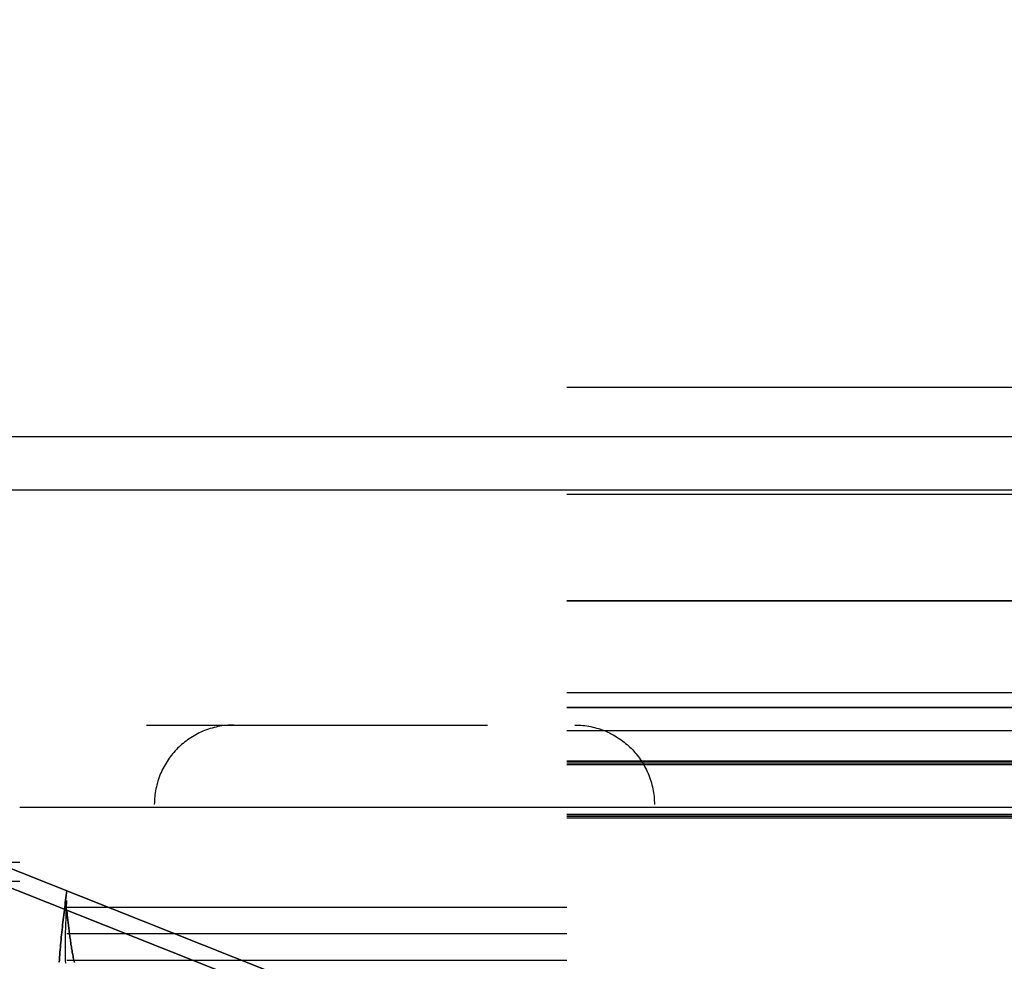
# Model space of a CAD drawing. Header units: millimetres. Extents: x -630 to 192, y -7 to 1615.
# Tile 57 of 249: x 27 to 52, y 82 to 105. Entities that reach past the tile are written whole.
import ezdxf

# ---------------------------------------------------------------- set-up
doc = ezdxf.new("R2010")
doc.units = ezdxf.units.MM
doc.header["$MEASUREMENT"] = 0
doc.layers.add('OVIDIO 160x80x72h', color=7, linetype='Continuous')

msp = doc.modelspace()

# ---------------------------------------------------------------- linework, layer by layer
at = {"layer": 'OVIDIO 160x80x72h', "extrusion": (0, 1, 0)}
for points in [[(219.111, 718.366), (-77.817, 718.366)], [(-77.817, 718.366), (219.111, 718.366)], [(219.111, 719.866), (-77.817, 719.866)], [(-77.817, 719.866), (219.111, 719.866)], [(219.111, 717.786), (-79.222, 717.786)], [(-79.222, 717.786), (219.111, 717.786)], [(-79.222, 718.457), (219.111, 718.457)], [(219.111, 718.457), (-79.222, 718.457)], [(201.451, 660.322), (-72.212, 660.322)], [(201.451, 661.496), (-72.212, 661.496)], [(-27.467, 681.431), (-90.716, 681.431)], [(-90.716, 681.431), (-27.467, 681.431)], [(-90.716, 682.102), (-27.467, 682.102)], [(-27.467, 682.102), (-90.716, 682.102)]]:
    msp.add_lwpolyline(points, dxfattribs=at)
at = {"layer": 'OVIDIO 160x80x72h', "extrusion": (0, 0.894427, -0.447214)}
for points in [[(-41.216, 662.554), (-41.219, 662.799), (-41.227, 663.045), (-41.241, 663.293), (-41.26, 663.543), (-41.286, 663.794), (-41.318, 664.047), (-41.355, 664.301), (-41.4, 664.556), (-41.45, 664.812), (-41.507, 665.068), (-41.57, 665.325), (-41.64, 665.581), (-41.717, 665.838), (-41.801, 666.094), (-41.891, 666.349), (-41.988, 666.603), (-42.092, 666.857), (-42.203, 667.109), (-42.32, 667.359), (-42.445, 667.607), (-42.576, 667.853), (-42.714, 668.096), (-42.858, 668.336), (-43.009, 668.574), (-43.166, 668.808), (-43.33, 669.038), (-43.5, 669.265), (-43.676, 669.488), (-43.858, 669.706), (-44.046, 669.92), (-44.239, 670.129), (-44.438, 670.333), (-44.642, 670.531), (-44.851, 670.725), (-45.064, 670.912), (-45.283, 671.094), (-45.505, 671.27), (-45.732, 671.44), (-45.962, 671.604), (-46.197, 671.761), (-46.434, 671.912), (-46.675, 672.057), (-46.918, 672.194), (-47.164, 672.326), (-47.412, 672.45), (-47.662, 672.567), (-47.914, 672.678), (-48.167, 672.782), (-48.421, 672.879), (-48.677, 672.97), (-48.933, 673.053), (-49.189, 673.13), (-49.446, 673.2), (-49.702, 673.263), (-49.959, 673.32), (-50.214, 673.371), (-50.469, 673.415), (-50.723, 673.453), (-50.976, 673.484), (-51.227, 673.51), (-51.477, 673.53), (-51.725, 673.544), (-51.972, 673.552), (-52.216, 673.554)], [(-52.216, 673.554), (-51.972, 673.552), (-51.725, 673.544), (-51.477, 673.53), (-51.227, 673.51), (-50.976, 673.484), (-50.723, 673.453), (-50.469, 673.415), (-50.214, 673.371), (-49.959, 673.32), (-49.702, 673.263), (-49.446, 673.2), (-49.189, 673.13), (-48.933, 673.053), (-48.677, 672.97), (-48.421, 672.879), (-48.167, 672.782), (-47.914, 672.678), (-47.662, 672.567), (-47.412, 672.45), (-47.164, 672.326), (-46.918, 672.194), (-46.675, 672.057), (-46.434, 671.912), (-46.197, 671.761), (-45.962, 671.604), (-45.732, 671.44), (-45.505, 671.27), (-45.283, 671.094), (-45.064, 670.912), (-44.851, 670.725), (-44.642, 670.531), (-44.438, 670.333), (-44.239, 670.129), (-44.046, 669.92), (-43.858, 669.706), (-43.676, 669.488), (-43.5, 669.265), (-43.33, 669.038), (-43.166, 668.808), (-43.009, 668.574), (-42.858, 668.336), (-42.714, 668.096), (-42.576, 667.853), (-42.445, 667.607), (-42.32, 667.359), (-42.203, 667.109), (-42.092, 666.857), (-41.988, 666.603), (-41.891, 666.349), (-41.801, 666.094), (-41.717, 665.838), (-41.64, 665.581), (-41.57, 665.325), (-41.507, 665.068), (-41.45, 664.812), (-41.4, 664.556), (-41.355, 664.301), (-41.318, 664.047), (-41.286, 663.794), (-41.26, 663.543), (-41.241, 663.293), (-41.227, 663.045), (-41.219, 662.799), (-41.216, 662.554)], [(-52.216, 673.554), (-51.951, 673.551), (-51.686, 673.542), (-51.42, 673.526), (-51.153, 673.503), (-50.886, 673.474), (-50.619, 673.438), (-50.352, 673.395), (-50.086, 673.346), (-49.82, 673.29), (-49.555, 673.228), (-49.291, 673.159), (-49.029, 673.083), (-48.769, 673), (-48.51, 672.912), (-48.254, 672.816), (-48, 672.715), (-47.749, 672.607), (-47.5, 672.492), (-47.255, 672.372), (-47.013, 672.246), (-46.775, 672.115), (-46.54, 671.977), (-46.31, 671.834), (-46.083, 671.686), (-45.861, 671.533), (-45.643, 671.375), (-45.43, 671.212), (-45.221, 671.044), (-45.018, 670.872), (-44.819, 670.696), (-44.626, 670.516), (-44.438, 670.333), (-44.254, 670.145), (-44.074, 669.951), (-43.898, 669.753), (-43.726, 669.549), (-43.559, 669.341), (-43.396, 669.128), (-43.238, 668.91), (-43.084, 668.687), (-42.936, 668.461), (-42.793, 668.23), (-42.656, 667.995), (-42.524, 667.757), (-42.398, 667.515), (-42.278, 667.27), (-42.164, 667.022), (-42.056, 666.77), (-41.954, 666.516), (-41.859, 666.26), (-41.77, 666.002), (-41.688, 665.741), (-41.612, 665.479), (-41.543, 665.215), (-41.48, 664.951), (-41.424, 664.685), (-41.375, 664.418), (-41.332, 664.151), (-41.297, 663.884), (-41.267, 663.617), (-41.245, 663.351), (-41.229, 663.084), (-41.219, 662.819), (-41.216, 662.554)], [(-52.216, 673.554), (-51.972, 673.552), (-51.725, 673.544), (-51.477, 673.53), (-51.227, 673.51), (-50.976, 673.484), (-50.723, 673.453), (-50.469, 673.415), (-50.214, 673.371), (-49.959, 673.32), (-49.702, 673.263), (-49.446, 673.2), (-49.189, 673.13), (-48.933, 673.053), (-48.677, 672.97), (-48.421, 672.879), (-48.167, 672.782), (-47.914, 672.678), (-47.662, 672.567), (-47.412, 672.45), (-47.164, 672.326), (-46.918, 672.194), (-46.675, 672.057), (-46.434, 671.912), (-46.197, 671.761), (-45.962, 671.604), (-45.732, 671.44), (-45.505, 671.27), (-45.283, 671.094), (-45.064, 670.912), (-44.851, 670.725), (-44.642, 670.531), (-44.438, 670.333), (-44.239, 670.129), (-44.046, 669.92), (-43.858, 669.706), (-43.676, 669.488), (-43.5, 669.265), (-43.33, 669.038), (-43.166, 668.808), (-43.009, 668.574), (-42.858, 668.336), (-42.714, 668.096), (-42.576, 667.853), (-42.445, 667.607), (-42.32, 667.359), (-42.203, 667.109), (-42.092, 666.857), (-41.988, 666.603), (-41.891, 666.349), (-41.801, 666.094), (-41.717, 665.838), (-41.64, 665.581), (-41.57, 665.325), (-41.507, 665.068), (-41.45, 664.812), (-41.4, 664.556), (-41.355, 664.301), (-41.318, 664.047), (-41.286, 663.794), (-41.26, 663.543), (-41.241, 663.293), (-41.227, 663.045), (-41.219, 662.799), (-41.216, 662.554)], [(-41.216, 662.554), (-41.219, 662.799), (-41.227, 663.045), (-41.241, 663.293), (-41.26, 663.543), (-41.286, 663.794), (-41.318, 664.047), (-41.355, 664.301), (-41.4, 664.556), (-41.45, 664.812), (-41.507, 665.068), (-41.57, 665.325), (-41.64, 665.581), (-41.717, 665.838), (-41.801, 666.094), (-41.891, 666.349), (-41.988, 666.603), (-42.092, 666.857), (-42.203, 667.109), (-42.32, 667.359), (-42.445, 667.607), (-42.576, 667.853), (-42.714, 668.096), (-42.858, 668.336), (-43.009, 668.574), (-43.166, 668.808), (-43.33, 669.038), (-43.5, 669.265), (-43.676, 669.488), (-43.858, 669.706), (-44.046, 669.92), (-44.239, 670.129), (-44.438, 670.333), (-44.642, 670.531), (-44.851, 670.725), (-45.064, 670.912), (-45.283, 671.094), (-45.505, 671.27), (-45.732, 671.44), (-45.962, 671.604), (-46.197, 671.761), (-46.434, 671.912), (-46.675, 672.057), (-46.918, 672.194), (-47.164, 672.326), (-47.412, 672.45), (-47.662, 672.567), (-47.914, 672.678), (-48.167, 672.782), (-48.421, 672.879), (-48.677, 672.97), (-48.933, 673.053), (-49.189, 673.13), (-49.446, 673.2), (-49.702, 673.263), (-49.959, 673.32), (-50.214, 673.371), (-50.469, 673.415), (-50.723, 673.453), (-50.976, 673.484), (-51.227, 673.51), (-51.477, 673.53), (-51.725, 673.544), (-51.972, 673.552), (-52.216, 673.554)]]:
    msp.add_lwpolyline(points, dxfattribs=at)
at = {"layer": 'OVIDIO 160x80x72h', "extrusion": (1, 0, 0)}
for points in [[(97.357, 700.776), (100.04, 699.435)], [(90.748, 680.85), (96.562, 692.478)], [(93.878, 693.819), (96.562, 692.478)], [(96.562, 692.478), (90.748, 680.85)], [(96.562, 692.478), (93.878, 693.819)], [(89.406, 681.521), (95.22, 693.148)], [(93.878, 693.819), (88.065, 682.192)], [(88.065, 682.192), (93.878, 693.819)], [(93.655, 686.664), (90.971, 688.005)], [(85.381, 679.061), (85.461, 679.022), (85.543, 678.985), (85.626, 678.949), (85.71, 678.915), (85.796, 678.882), (85.883, 678.852), (85.972, 678.823), (86.062, 678.795), (86.154, 678.77), (86.246, 678.747), (86.34, 678.726), (86.435, 678.707), (86.531, 678.69), (86.628, 678.676), (86.725, 678.664), (86.824, 678.654), (86.923, 678.647), (87.023, 678.642), (87.123, 678.639), (87.224, 678.639), (87.326, 678.642), (87.427, 678.647), (87.529, 678.655), (87.631, 678.665), (87.732, 678.679), (87.834, 678.694), (87.935, 678.713), (88.036, 678.734), (88.137, 678.757), (88.237, 678.784), (88.336, 678.813), (88.435, 678.844), (88.533, 678.878), (88.63, 678.915), (88.726, 678.954), (88.82, 678.995), (88.914, 679.039), (89.006, 679.085), (89.097, 679.133), (89.186, 679.184), (89.273, 679.237), (89.36, 679.291), (89.444, 679.348), (89.527, 679.407), (89.607, 679.467), (89.686, 679.529), (89.763, 679.593), (89.838, 679.659), (89.911, 679.726), (89.982, 679.794), (90.051, 679.864), (90.118, 679.935), (90.182, 680.007), (90.244, 680.08), (90.305, 680.154), (90.363, 680.229), (90.418, 680.305), (90.472, 680.381), (90.523, 680.458), (90.573, 680.536), (90.62, 680.614), (90.665, 680.692), (90.707, 680.771), (90.748, 680.85)], [(90.748, 680.85), (88.065, 682.192)], [(88.065, 682.192), (90.748, 680.85)], [(90.748, 680.85), (90.707, 680.771), (90.665, 680.692), (90.62, 680.614), (90.573, 680.536), (90.523, 680.458), (90.472, 680.381), (90.418, 680.305), (90.363, 680.229), (90.305, 680.154), (90.244, 680.08), (90.182, 680.007), (90.118, 679.935), (90.051, 679.864), (89.982, 679.794), (89.911, 679.726), (89.838, 679.659), (89.763, 679.593), (89.686, 679.529), (89.607, 679.467), (89.527, 679.407), (89.444, 679.348), (89.36, 679.291), (89.273, 679.237), (89.186, 679.184), (89.097, 679.133), (89.006, 679.085), (88.914, 679.039), (88.82, 678.995), (88.726, 678.954), (88.63, 678.915), (88.533, 678.878), (88.435, 678.844), (88.336, 678.813), (88.237, 678.784), (88.137, 678.757), (88.036, 678.734), (87.935, 678.713), (87.834, 678.694), (87.732, 678.679), (87.631, 678.665), (87.529, 678.655), (87.427, 678.647), (87.326, 678.642), (87.224, 678.639), (87.123, 678.639), (87.023, 678.642), (86.923, 678.647), (86.824, 678.654), (86.725, 678.664), (86.628, 678.676), (86.531, 678.69), (86.435, 678.707), (86.34, 678.726), (86.246, 678.747), (86.154, 678.77), (86.062, 678.795), (85.972, 678.823), (85.883, 678.852), (85.796, 678.882), (85.71, 678.915), (85.626, 678.949), (85.543, 678.985), (85.461, 679.022), (85.381, 679.061)], [(86.276, 680.85), (89.374, 679.301)], [(87.41, 678.646), (88.959, 681.744)], [(86.723, 681.744), (86.743, 681.735), (86.763, 681.725), (86.784, 681.716), (86.805, 681.708), (86.827, 681.7), (86.848, 681.692), (86.871, 681.685), (86.893, 681.678), (86.916, 681.672), (86.939, 681.666), (86.963, 681.661), (86.986, 681.656), (87.01, 681.652), (87.034, 681.648), (87.059, 681.645), (87.084, 681.643), (87.108, 681.641), (87.133, 681.64), (87.158, 681.639), (87.184, 681.639), (87.209, 681.64), (87.234, 681.641), (87.26, 681.643), (87.285, 681.646), (87.311, 681.649), (87.336, 681.653), (87.361, 681.657), (87.387, 681.663), (87.412, 681.669), (87.437, 681.675), (87.462, 681.682), (87.486, 681.69), (87.511, 681.699), (87.535, 681.708), (87.559, 681.718), (87.583, 681.728), (87.606, 681.739), (87.629, 681.75), (87.652, 681.762), (87.674, 681.775), (87.696, 681.788), (87.717, 681.802), (87.739, 681.816), (87.759, 681.831), (87.779, 681.846), (87.799, 681.861), (87.818, 681.877), (87.837, 681.894), (87.855, 681.911), (87.873, 681.928), (87.89, 681.945), (87.907, 681.963), (87.923, 681.981), (87.939, 681.999), (87.954, 682.018), (87.968, 682.036), (87.982, 682.055), (87.996, 682.074), (88.008, 682.094), (88.021, 682.113), (88.033, 682.133), (88.044, 682.152), (88.054, 682.172), (88.065, 682.192)], [(88.065, 682.192), (88.054, 682.172), (88.044, 682.152), (88.033, 682.133), (88.021, 682.113), (88.008, 682.094), (87.996, 682.074), (87.982, 682.055), (87.968, 682.036), (87.954, 682.018), (87.939, 681.999), (87.923, 681.981), (87.907, 681.963), (87.89, 681.945), (87.873, 681.928), (87.855, 681.911), (87.837, 681.894), (87.818, 681.877), (87.799, 681.861), (87.779, 681.846), (87.759, 681.831), (87.739, 681.816), (87.717, 681.802), (87.696, 681.788), (87.674, 681.775), (87.652, 681.762), (87.629, 681.75), (87.606, 681.739), (87.583, 681.728), (87.559, 681.718), (87.535, 681.708), (87.511, 681.699), (87.486, 681.69), (87.462, 681.682), (87.437, 681.675), (87.412, 681.669), (87.387, 681.663), (87.361, 681.657), (87.336, 681.653), (87.311, 681.649), (87.285, 681.646), (87.26, 681.643), (87.234, 681.641), (87.209, 681.64), (87.184, 681.639), (87.158, 681.639), (87.133, 681.64), (87.108, 681.641), (87.084, 681.643), (87.059, 681.645), (87.034, 681.648), (87.01, 681.652), (86.986, 681.656), (86.963, 681.661), (86.939, 681.666), (86.916, 681.672), (86.893, 681.678), (86.871, 681.685), (86.848, 681.692), (86.827, 681.7), (86.805, 681.708), (86.784, 681.716), (86.763, 681.725), (86.743, 681.735), (86.723, 681.744)], [(85.381, 679.061), (86.723, 681.744)], [(86.723, 681.744), (86.633, 681.789)], [(86.633, 681.789), (86.723, 681.744)], [(86.723, 681.744), (85.381, 679.061)], [(83.056, 683.578), (86.633, 681.789)], [(82.385, 682.236), (86.052, 680.403)], [(85.292, 679.106), (85.381, 679.061)], [(85.381, 679.061), (85.292, 679.106)], [(85.292, 679.106), (81.714, 680.895)], [(83.548, 679.978), (84.889, 682.661)], [(81.714, 680.895), (83.056, 683.578)], [(83.056, 683.578), (81.714, 680.895)], [(83.056, 683.578), (81.714, 680.895)], [(81.714, 680.895), (83.056, 683.578)]]:
    msp.add_lwpolyline(points, dxfattribs=at)
at = {"layer": 'OVIDIO 160x80x72h'}
for points in [[(41.216, 96.114), (55.426, 96.114)], [(89.788, 94.872), (-219.111, 94.872)], [(89.788, 93.531), (-219.111, 93.531)], [(41.216, 93.431), (55.426, 93.431)], [(41.216, 90.748), (76.216, 90.748)], [(76.216, 90.748), (41.216, 90.748)], [(76.216, 88.435), (41.216, 88.435)], [(41.216, 88.065), (76.216, 88.065)], [(76.216, 88.065), (41.216, 88.065)], [(76.216, 87.486), (41.216, 87.486)], [(41.216, 86.723), (76.216, 86.723)], [(76.216, 86.723), (41.216, 86.723)], [(41.216, 86.678), (76.216, 86.678)], [(41.216, 86.633), (76.216, 86.633)], [(90.716, 85.56), (27.467, 85.56)], [(76.216, 85.381), (41.216, 85.381)], [(41.216, 85.381), (76.216, 85.381)], [(41.216, 85.337), (76.216, 85.337)], [(76.216, 85.292), (41.216, 85.292)], [(-219.111, 84.18), (27.467, 84.18)], [(-219.111, 83.706), (27.467, 83.706)], [(28.649, 83.056), (41.216, 83.056)], [(41.216, 82.385), (28.649, 82.385)], [(41.216, 81.714), (28.649, 81.714)]]:
    msp.add_lwpolyline(points, dxfattribs=at)
at = {"layer": 'OVIDIO 160x80x72h', "extrusion": (-0.003049, -0.326394, 0.945229)}
for points in [[(27.845, 303.68), (27.845, 303.727), (27.846, 303.774), (27.848, 303.822), (27.851, 303.87), (27.856, 303.918), (27.861, 303.967), (27.867, 304.016), (27.875, 304.065), (27.883, 304.114), (27.893, 304.164), (27.904, 304.213), (27.917, 304.263), (27.93, 304.312), (27.945, 304.362), (27.961, 304.411), (27.978, 304.46), (27.996, 304.509), (28.016, 304.558), (28.037, 304.606), (28.059, 304.654), (28.082, 304.701), (28.107, 304.748), (28.133, 304.795), (28.16, 304.841), (28.188, 304.886), (28.217, 304.931), (28.248, 304.975), (28.279, 305.018), (28.312, 305.06), (28.346, 305.102), (28.38, 305.142), (28.416, 305.182), (28.453, 305.22), (28.49, 305.258), (28.529, 305.294), (28.568, 305.33), (28.608, 305.364), (28.649, 305.397), (28.691, 305.429), (28.733, 305.46), (28.776, 305.489), (28.82, 305.517), (28.864, 305.544), (28.908, 305.57), (28.953, 305.594), (28.998, 305.617), (29.044, 305.639), (29.089, 305.66), (29.136, 305.679), (29.182, 305.697), (29.228, 305.713), (29.275, 305.728), (29.321, 305.742), (29.368, 305.755), (29.414, 305.766), (29.461, 305.777), (29.507, 305.785), (29.553, 305.793), (29.599, 305.8), (29.645, 305.805), (29.69, 305.809), (29.735, 305.812), (29.78, 305.815), (29.824, 305.815)], [(29.824, 305.815), (29.78, 305.815), (29.735, 305.812), (29.69, 305.809), (29.645, 305.805), (29.599, 305.8), (29.553, 305.793), (29.507, 305.785), (29.461, 305.777), (29.414, 305.766), (29.368, 305.755), (29.321, 305.742), (29.275, 305.728), (29.228, 305.713), (29.182, 305.697), (29.136, 305.679), (29.089, 305.66), (29.044, 305.639), (28.998, 305.617), (28.953, 305.594), (28.908, 305.57), (28.864, 305.544), (28.82, 305.517), (28.776, 305.489), (28.733, 305.46), (28.691, 305.429), (28.649, 305.397), (28.608, 305.364), (28.568, 305.33), (28.529, 305.294), (28.49, 305.258), (28.453, 305.22), (28.416, 305.182), (28.38, 305.142), (28.346, 305.102), (28.312, 305.06), (28.279, 305.018), (28.248, 304.975), (28.217, 304.931), (28.188, 304.886), (28.16, 304.841), (28.133, 304.795), (28.107, 304.748), (28.082, 304.701), (28.059, 304.654), (28.037, 304.606), (28.016, 304.558), (27.996, 304.509), (27.978, 304.46), (27.961, 304.411), (27.945, 304.362), (27.93, 304.312), (27.917, 304.263), (27.904, 304.213), (27.893, 304.164), (27.883, 304.114), (27.875, 304.065), (27.867, 304.016), (27.861, 303.967), (27.856, 303.918), (27.851, 303.87), (27.848, 303.822), (27.846, 303.774), (27.845, 303.727), (27.845, 303.68)], [(27.85, 303.162), (27.85, 303.209), (27.851, 303.256), (27.853, 303.304), (27.857, 303.352), (27.861, 303.401), (27.866, 303.449), (27.872, 303.498), (27.88, 303.547), (27.889, 303.597), (27.898, 303.646), (27.91, 303.695), (27.922, 303.745), (27.935, 303.794), (27.95, 303.844), (27.966, 303.893), (27.983, 303.942), (28.001, 303.991), (28.021, 304.04), (28.042, 304.088), (28.064, 304.136), (28.088, 304.183), (28.112, 304.231), (28.138, 304.277), (28.165, 304.323), (28.193, 304.368), (28.222, 304.413), (28.253, 304.457), (28.284, 304.5), (28.317, 304.542), (28.351, 304.584), (28.386, 304.624), (28.421, 304.664), (28.458, 304.702), (28.496, 304.74), (28.534, 304.776), (28.573, 304.812), (28.614, 304.846), (28.654, 304.879), (28.696, 304.911), (28.738, 304.942), (28.781, 304.971), (28.825, 304.999), (28.869, 305.026), (28.913, 305.052), (28.958, 305.076), (29.003, 305.1), (29.049, 305.121), (29.095, 305.142), (29.141, 305.161), (29.187, 305.179), (29.233, 305.195), (29.28, 305.21), (29.326, 305.224), (29.373, 305.237), (29.419, 305.248), (29.466, 305.259), (29.512, 305.268), (29.558, 305.275), (29.604, 305.282), (29.65, 305.287), (29.695, 305.291), (29.74, 305.295), (29.785, 305.297), (29.829, 305.298)], [(29.829, 305.298), (29.785, 305.297), (29.74, 305.295), (29.695, 305.291), (29.65, 305.287), (29.604, 305.282), (29.558, 305.275), (29.512, 305.268), (29.466, 305.259), (29.419, 305.248), (29.373, 305.237), (29.326, 305.224), (29.28, 305.21), (29.233, 305.195), (29.187, 305.179), (29.141, 305.161), (29.095, 305.142), (29.049, 305.121), (29.003, 305.1), (28.958, 305.076), (28.913, 305.052), (28.869, 305.026), (28.825, 304.999), (28.781, 304.971), (28.738, 304.942), (28.696, 304.911), (28.654, 304.879), (28.614, 304.846), (28.573, 304.812), (28.534, 304.776), (28.496, 304.74), (28.458, 304.702), (28.421, 304.664), (28.386, 304.624), (28.351, 304.584), (28.317, 304.542), (28.284, 304.5), (28.253, 304.457), (28.222, 304.413), (28.193, 304.368), (28.165, 304.323), (28.138, 304.277), (28.112, 304.231), (28.088, 304.183), (28.064, 304.136), (28.042, 304.088), (28.021, 304.04), (28.001, 303.991), (27.983, 303.942), (27.966, 303.893), (27.95, 303.844), (27.935, 303.794), (27.922, 303.745), (27.91, 303.695), (27.898, 303.646), (27.889, 303.597), (27.88, 303.547), (27.872, 303.498), (27.866, 303.449), (27.861, 303.401), (27.857, 303.352), (27.853, 303.304), (27.851, 303.256), (27.85, 303.209), (27.85, 303.162)], [(38.394, 305.9), (38.438, 305.9), (38.483, 305.899), (38.528, 305.897), (38.574, 305.894), (38.619, 305.889), (38.665, 305.884), (38.712, 305.877), (38.758, 305.869), (38.805, 305.859), (38.851, 305.849), (38.898, 305.837), (38.945, 305.824), (38.992, 305.81), (39.038, 305.794), (39.085, 305.777), (39.131, 305.759), (39.178, 305.74), (39.224, 305.719), (39.269, 305.697), (39.315, 305.673), (39.36, 305.648), (39.404, 305.622), (39.448, 305.595), (39.492, 305.566), (39.534, 305.537), (39.577, 305.505), (39.618, 305.473), (39.659, 305.44), (39.699, 305.405), (39.738, 305.369), (39.777, 305.333), (39.814, 305.295), (39.851, 305.256), (39.886, 305.216), (39.921, 305.175), (39.954, 305.134), (39.987, 305.091), (40.018, 305.048), (40.048, 305.004), (40.077, 304.959), (40.105, 304.914), (40.132, 304.868), (40.157, 304.821), (40.182, 304.774), (40.205, 304.726), (40.226, 304.679), (40.247, 304.63), (40.266, 304.582), (40.285, 304.533), (40.302, 304.484), (40.317, 304.435), (40.332, 304.386), (40.345, 304.337), (40.357, 304.287), (40.368, 304.238), (40.377, 304.189), (40.386, 304.14), (40.393, 304.091), (40.399, 304.043), (40.405, 303.994), (40.409, 303.946), (40.412, 303.899), (40.414, 303.851), (40.415, 303.804)], [(40.415, 303.804), (40.414, 303.851), (40.412, 303.899), (40.409, 303.946), (40.405, 303.994), (40.399, 304.043), (40.393, 304.091), (40.386, 304.14), (40.377, 304.189), (40.368, 304.238), (40.357, 304.287), (40.345, 304.337), (40.332, 304.386), (40.317, 304.435), (40.302, 304.484), (40.285, 304.533), (40.266, 304.582), (40.247, 304.63), (40.226, 304.679), (40.205, 304.726), (40.182, 304.774), (40.157, 304.821), (40.132, 304.868), (40.105, 304.914), (40.077, 304.959), (40.048, 305.004), (40.018, 305.048), (39.987, 305.091), (39.954, 305.134), (39.921, 305.175), (39.886, 305.216), (39.851, 305.256), (39.814, 305.295), (39.777, 305.333), (39.738, 305.369), (39.699, 305.405), (39.659, 305.44), (39.618, 305.473), (39.577, 305.505), (39.534, 305.537), (39.492, 305.566), (39.448, 305.595), (39.404, 305.622), (39.36, 305.648), (39.315, 305.673), (39.269, 305.697), (39.224, 305.719), (39.178, 305.74), (39.131, 305.759), (39.085, 305.777), (39.038, 305.794), (38.992, 305.81), (38.945, 305.824), (38.898, 305.837), (38.851, 305.849), (38.805, 305.859), (38.758, 305.869), (38.712, 305.877), (38.665, 305.884), (38.619, 305.889), (38.574, 305.894), (38.528, 305.897), (38.483, 305.899), (38.438, 305.9), (38.394, 305.9)], [(38.399, 305.382), (38.443, 305.382), (38.488, 305.381), (38.533, 305.379), (38.579, 305.376), (38.624, 305.371), (38.67, 305.366), (38.717, 305.359), (38.763, 305.351), (38.81, 305.342), (38.856, 305.331), (38.903, 305.319), (38.95, 305.306), (38.997, 305.292), (39.043, 305.276), (39.09, 305.259), (39.136, 305.241), (39.183, 305.222), (39.229, 305.201), (39.274, 305.179), (39.32, 305.155), (39.365, 305.13), (39.409, 305.104), (39.453, 305.077), (39.497, 305.048), (39.54, 305.019), (39.582, 304.988), (39.623, 304.955), (39.664, 304.922), (39.704, 304.887), (39.743, 304.851), (39.782, 304.815), (39.819, 304.777), (39.856, 304.738), (39.891, 304.698), (39.926, 304.657), (39.959, 304.616), (39.992, 304.573), (40.023, 304.53), (40.053, 304.486), (40.082, 304.441), (40.11, 304.396), (40.137, 304.35), (40.162, 304.303), (40.187, 304.256), (40.21, 304.209), (40.232, 304.161), (40.252, 304.112), (40.272, 304.064), (40.29, 304.015), (40.307, 303.966), (40.322, 303.917), (40.337, 303.868), (40.35, 303.819), (40.362, 303.769), (40.373, 303.72), (40.383, 303.671), (40.391, 303.622), (40.398, 303.573), (40.405, 303.525), (40.41, 303.477), (40.414, 303.429), (40.417, 303.381), (40.419, 303.333), (40.42, 303.287)], [(40.42, 303.287), (40.419, 303.333), (40.417, 303.381), (40.414, 303.429), (40.41, 303.477), (40.405, 303.525), (40.398, 303.573), (40.391, 303.622), (40.383, 303.671), (40.373, 303.72), (40.362, 303.769), (40.35, 303.819), (40.337, 303.868), (40.322, 303.917), (40.307, 303.966), (40.29, 304.015), (40.272, 304.064), (40.252, 304.112), (40.232, 304.161), (40.21, 304.209), (40.187, 304.256), (40.162, 304.303), (40.137, 304.35), (40.11, 304.396), (40.082, 304.441), (40.053, 304.486), (40.023, 304.53), (39.992, 304.573), (39.959, 304.616), (39.926, 304.657), (39.891, 304.698), (39.856, 304.738), (39.819, 304.777), (39.782, 304.815), (39.743, 304.851), (39.704, 304.887), (39.664, 304.922), (39.623, 304.955), (39.582, 304.988), (39.54, 305.019), (39.497, 305.048), (39.453, 305.077), (39.409, 305.104), (39.365, 305.13), (39.32, 305.155), (39.274, 305.179), (39.229, 305.201), (39.183, 305.222), (39.136, 305.241), (39.09, 305.259), (39.043, 305.276), (38.997, 305.292), (38.95, 305.306), (38.903, 305.319), (38.856, 305.331), (38.81, 305.342), (38.763, 305.351), (38.717, 305.359), (38.67, 305.366), (38.624, 305.371), (38.579, 305.376), (38.533, 305.379), (38.488, 305.381), (38.443, 305.382), (38.399, 305.382)], [(40.429, 302.316), (40.43, 302.272), (40.432, 302.227), (40.435, 302.182), (40.439, 302.137), (40.444, 302.091), (40.451, 302.045), (40.458, 301.999), (40.466, 301.953), (40.476, 301.906), (40.487, 301.86), (40.499, 301.813), (40.512, 301.767), (40.526, 301.72), (40.542, 301.674), (40.559, 301.628), (40.577, 301.581), (40.596, 301.536), (40.617, 301.49), (40.639, 301.445), (40.662, 301.4), (40.686, 301.355), (40.712, 301.311), (40.738, 301.268), (40.766, 301.225), (40.795, 301.183), (40.825, 301.141), (40.857, 301.1), (40.889, 301.06), (40.923, 301.021), (40.957, 300.982), (40.993, 300.945), (41.029, 300.908), (41.067, 300.872), (41.105, 300.837), (41.144, 300.804), (41.184, 300.771), (41.225, 300.739), (41.266, 300.709), (41.309, 300.679), (41.351, 300.651), (41.395, 300.624), (41.439, 300.598), (41.483, 300.574), (41.528, 300.55), (41.574, 300.528), (41.619, 300.507), (41.665, 300.488), (41.712, 300.469), (41.758, 300.452), (41.805, 300.436), (41.851, 300.421), (41.898, 300.408), (41.945, 300.396), (41.992, 300.385), (42.038, 300.375), (42.085, 300.366), (42.131, 300.358), (42.178, 300.352), (42.224, 300.347), (42.269, 300.342), (42.315, 300.339), (42.36, 300.337), (42.405, 300.336), (42.449, 300.336)], [(42.449, 300.336), (42.405, 300.336), (42.36, 300.337), (42.315, 300.339), (42.269, 300.342), (42.224, 300.347), (42.178, 300.352), (42.131, 300.358), (42.085, 300.366), (42.038, 300.375), (41.992, 300.385), (41.945, 300.396), (41.898, 300.408), (41.851, 300.421), (41.805, 300.436), (41.758, 300.452), (41.712, 300.469), (41.665, 300.488), (41.619, 300.507), (41.574, 300.528), (41.528, 300.55), (41.483, 300.574), (41.439, 300.598), (41.395, 300.624), (41.351, 300.651), (41.309, 300.679), (41.266, 300.709), (41.225, 300.739), (41.184, 300.771), (41.144, 300.804), (41.105, 300.837), (41.067, 300.872), (41.029, 300.908), (40.993, 300.945), (40.957, 300.982), (40.923, 301.021), (40.889, 301.06), (40.857, 301.1), (40.825, 301.141), (40.795, 301.183), (40.766, 301.225), (40.738, 301.268), (40.712, 301.311), (40.686, 301.355), (40.662, 301.4), (40.639, 301.445), (40.617, 301.49), (40.596, 301.536), (40.577, 301.581), (40.559, 301.628), (40.542, 301.674), (40.526, 301.72), (40.512, 301.767), (40.499, 301.813), (40.487, 301.86), (40.476, 301.906), (40.466, 301.953), (40.458, 301.999), (40.451, 302.045), (40.444, 302.091), (40.439, 302.137), (40.435, 302.182), (40.432, 302.227), (40.43, 302.272), (40.429, 302.316)], [(42.449, 300.336), (42.399, 300.336), (42.349, 300.338), (42.299, 300.34), (42.248, 300.344), (42.198, 300.349), (42.148, 300.356), (42.098, 300.364), (42.049, 300.373), (42, 300.383), (41.951, 300.394), (41.902, 300.407), (41.854, 300.421), (41.806, 300.436), (41.758, 300.452), (41.712, 300.469), (41.665, 300.488), (41.62, 300.507), (41.575, 300.528), (41.531, 300.549), (41.487, 300.572), (41.444, 300.595), (41.402, 300.62), (41.361, 300.645), (41.32, 300.672), (41.281, 300.699), (41.242, 300.727), (41.204, 300.755), (41.167, 300.784), (41.131, 300.814), (41.096, 300.845), (41.062, 300.876), (41.029, 300.908), (40.997, 300.94), (40.965, 300.974), (40.934, 301.008), (40.903, 301.044), (40.873, 301.08), (40.844, 301.117), (40.815, 301.155), (40.787, 301.194), (40.76, 301.234), (40.734, 301.275), (40.709, 301.317), (40.684, 301.359), (40.661, 301.402), (40.638, 301.446), (40.617, 301.491), (40.596, 301.536), (40.577, 301.582), (40.559, 301.628), (40.542, 301.675), (40.526, 301.723), (40.511, 301.771), (40.497, 301.819), (40.485, 301.868), (40.474, 301.917), (40.464, 301.966), (40.455, 302.016), (40.448, 302.066), (40.441, 302.116), (40.437, 302.166), (40.433, 302.216), (40.43, 302.266), (40.429, 302.316)], [(40.429, 302.316), (40.43, 302.272), (40.432, 302.227), (40.435, 302.182), (40.439, 302.137), (40.444, 302.091), (40.451, 302.045), (40.458, 301.999), (40.466, 301.953), (40.476, 301.906), (40.487, 301.86), (40.499, 301.813), (40.512, 301.767), (40.526, 301.72), (40.542, 301.674), (40.559, 301.628), (40.577, 301.581), (40.596, 301.536), (40.617, 301.49), (40.639, 301.445), (40.662, 301.4), (40.686, 301.355), (40.712, 301.311), (40.738, 301.268), (40.766, 301.225), (40.795, 301.183), (40.825, 301.141), (40.857, 301.1), (40.889, 301.06), (40.923, 301.021), (40.957, 300.982), (40.993, 300.945), (41.029, 300.908), (41.067, 300.872), (41.105, 300.837), (41.144, 300.804), (41.184, 300.771), (41.225, 300.739), (41.266, 300.709), (41.309, 300.679), (41.351, 300.651), (41.395, 300.624), (41.439, 300.598), (41.483, 300.574), (41.528, 300.55), (41.574, 300.528), (41.619, 300.507), (41.665, 300.488), (41.712, 300.469), (41.758, 300.452), (41.805, 300.436), (41.851, 300.421), (41.898, 300.408), (41.945, 300.396), (41.992, 300.385), (42.038, 300.375), (42.085, 300.366), (42.131, 300.358), (42.178, 300.352), (42.224, 300.347), (42.269, 300.342), (42.315, 300.339), (42.36, 300.337), (42.405, 300.336), (42.449, 300.336)], [(42.449, 300.336), (42.405, 300.336), (42.36, 300.337), (42.315, 300.339), (42.269, 300.342), (42.224, 300.347), (42.178, 300.352), (42.131, 300.358), (42.085, 300.366), (42.038, 300.375), (41.992, 300.385), (41.945, 300.396), (41.898, 300.408), (41.851, 300.421), (41.805, 300.436), (41.758, 300.452), (41.712, 300.469), (41.665, 300.488), (41.619, 300.507), (41.574, 300.528), (41.528, 300.55), (41.483, 300.574), (41.439, 300.598), (41.395, 300.624), (41.351, 300.651), (41.309, 300.679), (41.266, 300.709), (41.225, 300.739), (41.184, 300.771), (41.144, 300.804), (41.105, 300.837), (41.067, 300.872), (41.029, 300.908), (40.993, 300.945), (40.957, 300.982), (40.923, 301.021), (40.889, 301.06), (40.857, 301.1), (40.825, 301.141), (40.795, 301.183), (40.766, 301.225), (40.738, 301.268), (40.712, 301.311), (40.686, 301.355), (40.662, 301.4), (40.639, 301.445), (40.617, 301.49), (40.596, 301.536), (40.577, 301.581), (40.559, 301.628), (40.542, 301.674), (40.526, 301.72), (40.512, 301.767), (40.499, 301.813), (40.487, 301.86), (40.476, 301.906), (40.466, 301.953), (40.458, 301.999), (40.451, 302.045), (40.444, 302.091), (40.439, 302.137), (40.435, 302.182), (40.432, 302.227), (40.43, 302.272), (40.429, 302.316)]]:
    msp.add_lwpolyline(points, dxfattribs=at)
at = {"layer": 'OVIDIO 160x80x72h', "extrusion": (-0.003235, -1.55701e-05, 0.999995)}
for points in [[(32.851, 87.629), (32.801, 87.628), (32.751, 87.626), (32.7, 87.623), (32.65, 87.619), (32.6, 87.613), (32.55, 87.606), (32.501, 87.598), (32.451, 87.588), (32.402, 87.578), (32.353, 87.566), (32.304, 87.553), (32.256, 87.538), (32.209, 87.523), (32.161, 87.506), (32.115, 87.488), (32.069, 87.47), (32.023, 87.45), (31.979, 87.429), (31.935, 87.407), (31.891, 87.383), (31.849, 87.359), (31.807, 87.335), (31.766, 87.309), (31.726, 87.282), (31.686, 87.255), (31.648, 87.226), (31.61, 87.197), (31.574, 87.168), (31.538, 87.138), (31.503, 87.107), (31.47, 87.075), (31.437, 87.043), (31.405, 87.01), (31.373, 86.976), (31.342, 86.942), (31.312, 86.906), (31.282, 86.869), (31.253, 86.832), (31.225, 86.793), (31.198, 86.754), (31.171, 86.714), (31.145, 86.673), (31.12, 86.631), (31.096, 86.588), (31.073, 86.545), (31.051, 86.501), (31.03, 86.456), (31.01, 86.411), (30.991, 86.365), (30.974, 86.318), (30.957, 86.271), (30.941, 86.223), (30.927, 86.175), (30.914, 86.127), (30.902, 86.078), (30.891, 86.029), (30.882, 85.979), (30.874, 85.929), (30.867, 85.879), (30.861, 85.829), (30.857, 85.779), (30.853, 85.729), (30.852, 85.679), (30.851, 85.629)], [(41.421, 87.629), (41.471, 87.628), (41.521, 87.627), (41.571, 87.623), (41.621, 87.619), (41.672, 87.613), (41.721, 87.606), (41.771, 87.598), (41.821, 87.589), (41.87, 87.578), (41.919, 87.566), (41.967, 87.553), (42.015, 87.539), (42.063, 87.523), (42.11, 87.506), (42.157, 87.489), (42.203, 87.47), (42.248, 87.45), (42.293, 87.429), (42.337, 87.407), (42.381, 87.384), (42.423, 87.36), (42.465, 87.335), (42.506, 87.309), (42.546, 87.282), (42.586, 87.255), (42.624, 87.227), (42.662, 87.198), (42.698, 87.168), (42.734, 87.138), (42.769, 87.107), (42.802, 87.075), (42.835, 87.043), (42.867, 87.01), (42.899, 86.977), (42.93, 86.942), (42.96, 86.906), (42.99, 86.87), (43.019, 86.832), (43.047, 86.794), (43.074, 86.754), (43.101, 86.714), (43.127, 86.673), (43.152, 86.631), (43.176, 86.589), (43.199, 86.545), (43.221, 86.501), (43.242, 86.457), (43.262, 86.411), (43.281, 86.365), (43.298, 86.318), (43.315, 86.271), (43.331, 86.224), (43.345, 86.176), (43.358, 86.127), (43.37, 86.078), (43.381, 86.029), (43.39, 85.979), (43.398, 85.93), (43.405, 85.88), (43.411, 85.83), (43.415, 85.78), (43.418, 85.729), (43.42, 85.679), (43.421, 85.629)]]:
    msp.add_lwpolyline(points, dxfattribs=at)
at = {"layer": 'OVIDIO 160x80x72h', "extrusion": (-5.03619e-08, 1, 1.557e-05)}
for points in [[(-30.649, 680.776), (-30.644, 682.363)], [(-30.644, 682.363), (-30.649, 680.776)], [(-28.651, 680.079), (-28.646, 681.666)], [(-28.646, 681.666), (-28.651, 680.079)]]:
    msp.add_lwpolyline(points, dxfattribs=at)
at = {"layer": 'OVIDIO 160x80x72h', "extrusion": (-2.56846e-05, 1, -8.30777e-08)}
for points in [[(-30.646, 682.364), (-39.216, 682.392)], [(-39.216, 682.392), (-30.646, 682.364)], [(-30.651, 680.777), (-39.221, 680.805)], [(-39.221, 680.805), (-30.651, 680.777)], [(-43.227, 679.158), (-74.226, 679.258)], [(-74.226, 679.258), (-43.227, 679.158)], [(-43.224, 679.867), (-74.224, 679.967)], [(-43.222, 680.576), (-74.222, 680.676)], [(-74.222, 680.676), (-43.222, 680.576)]]:
    msp.add_lwpolyline(points, dxfattribs=at)
at = {"layer": 'OVIDIO 160x80x72h', "extrusion": (-1.53093e-05, 0, 1)}
msp.add_lwpolyline([(39.227, 87.618), (30.657, 87.618)], dxfattribs=at)
at = {"layer": 'OVIDIO 160x80x72h', "extrusion": (1, 0, 1.53089e-05)}
msp.add_lwpolyline([(87.618, 682.378), (87.618, 680.791)], dxfattribs=at)
at = {"layer": 'OVIDIO 160x80x72h', "extrusion": (-5.03619e-08, 1, 1.55701e-05)}
for points in [[(-39.219, 680.804), (-39.214, 682.391)], [(-39.214, 682.391), (-39.219, 680.804)]]:
    msp.add_lwpolyline(points, dxfattribs=at)
at = {"layer": 'OVIDIO 160x80x72h', "extrusion": (-5.03618e-08, 1, 1.557e-05)}
for points in [[(-29.23, 682.156), (-29.236, 680.569)], [(-40.634, 680.606), (-40.629, 682.193)], [(-41.216, 681.707), (-41.221, 680.12)], [(-41.221, 680.12), (-41.216, 681.707)]]:
    msp.add_lwpolyline(points, dxfattribs=at)
at = {"layer": 'OVIDIO 160x80x72h', "extrusion": (0.999999, 0.001021, 0.000352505)}
for points in [[(85.589, 681.657), (82.949, 680.746)], [(82.949, 680.746), (85.589, 681.657)], [(83.194, 680.037), (85.589, 680.864)], [(83.439, 679.328), (85.589, 680.07)], [(85.589, 680.07), (83.439, 679.328)], [(85.576, 681.693), (84.17, 681.208)], [(84.17, 681.208), (85.576, 681.693)], [(85.576, 680.9), (84.414, 680.499)], [(85.576, 680.106), (84.659, 679.79)], [(84.659, 679.79), (85.576, 680.106)]]:
    msp.add_lwpolyline(points, dxfattribs=at)
at = {"layer": 'OVIDIO 160x80x72h', "extrusion": (0.999995, -0.000995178, 0.002882)}
for points in [[(85.446, 679.926), (84.956, 681.344)], [(84.816, 679.709), (84.327, 681.126)], [(84.253, 681.101), (84.742, 679.683)], [(84.742, 679.683), (84.253, 681.101)], [(83.007, 680.671), (83.497, 679.253)], [(83.497, 679.253), (83.007, 680.671)], [(83.406, 679.222), (82.916, 680.639)], [(82.364, 680.449), (82.854, 679.031)], [(82.854, 679.031), (82.364, 680.449)]]:
    msp.add_lwpolyline(points, dxfattribs=at)
at = {"layer": 'OVIDIO 160x80x72h', "extrusion": (0.114881, -0.045678, 0.992329)}
for points in [[(88.149, 88.166), (88.149, -18.69)], [(88.149, -18.69), (88.149, 88.166)], [(87.692, -18.69), (87.692, 88.166)], [(87.692, 88.166), (87.692, -18.69)]]:
    msp.add_lwpolyline(points, dxfattribs=at)
at = {"layer": 'OVIDIO 160x80x72h'}
for points in [[(28.459, 81.672, 679.252), (28.464, 81.733, 679.238), (28.468, 81.795, 679.225), (28.473, 81.857, 679.213), (28.478, 81.919, 679.203), (28.483, 81.981, 679.194), (28.489, 82.044, 679.186), (28.494, 82.107, 679.179), (28.5, 82.169, 679.173), (28.506, 82.232, 679.169), (28.513, 82.295, 679.166), (28.519, 82.358, 679.164), (28.526, 82.421, 679.163), (28.532, 82.484, 679.164), (28.539, 82.547, 679.165), (28.546, 82.609, 679.168), (28.553, 82.672, 679.173), (28.561, 82.735, 679.178), (28.568, 82.797, 679.185), (28.576, 82.859, 679.193), (28.583, 82.921, 679.202), (28.591, 82.983, 679.212), (28.599, 83.045, 679.224), (28.606, 83.106, 679.236), (28.614, 83.167, 679.25), (28.622, 83.228, 679.265), (28.63, 83.289, 679.282), (28.638, 83.349, 679.299), (28.646, 83.409, 679.318), (28.654, 83.468, 679.338)], [(28.654, 83.468, 679.338), (28.646, 83.409, 679.318), (28.638, 83.349, 679.299), (28.63, 83.289, 679.282), (28.622, 83.228, 679.265), (28.614, 83.167, 679.25), (28.606, 83.106, 679.236), (28.599, 83.045, 679.224), (28.591, 82.983, 679.212), (28.583, 82.921, 679.202), (28.576, 82.859, 679.193), (28.568, 82.797, 679.185), (28.561, 82.735, 679.178), (28.553, 82.672, 679.173), (28.546, 82.609, 679.168), (28.539, 82.547, 679.165), (28.532, 82.484, 679.164), (28.526, 82.421, 679.163), (28.519, 82.358, 679.164), (28.513, 82.295, 679.166), (28.506, 82.232, 679.169), (28.5, 82.169, 679.173), (28.494, 82.107, 679.179), (28.489, 82.044, 679.186), (28.483, 81.981, 679.194), (28.478, 81.919, 679.203), (28.473, 81.857, 679.213), (28.468, 81.795, 679.225), (28.464, 81.733, 679.238), (28.459, 81.672, 679.252)], [(28.624, 81.642, 680.016), (28.621, 81.713, 679.997), (28.62, 81.784, 679.979), (28.619, 81.855, 679.964), (28.618, 81.927, 679.95), (28.617, 81.999, 679.938), (28.617, 82.071, 679.928), (28.618, 82.144, 679.92), (28.618, 82.217, 679.914), (28.619, 82.29, 679.91), (28.621, 82.363, 679.908), (28.622, 82.436, 679.908), (28.624, 82.509, 679.91), (28.626, 82.582, 679.914), (28.628, 82.655, 679.92), (28.631, 82.727, 679.929), (28.634, 82.8, 679.939), (28.636, 82.872, 679.951), (28.639, 82.943, 679.965), (28.642, 83.014, 679.982), (28.645, 83.085, 680), (28.648, 83.155, 680.021), (28.652, 83.224, 680.044)], [(28.649, 82.978, 680.756), (28.653, 82.946, 680.745), (28.657, 82.913, 680.734), (28.661, 82.879, 680.725), (28.664, 82.846, 680.715), (28.668, 82.813, 680.707), (28.672, 82.779, 680.699), (28.676, 82.745, 680.691), (28.68, 82.711, 680.685), (28.684, 82.677, 680.678), (28.688, 82.643, 680.673), (28.692, 82.609, 680.668), (28.696, 82.575, 680.663), (28.7, 82.54, 680.66), (28.705, 82.506, 680.656), (28.709, 82.471, 680.654), (28.713, 82.437, 680.652), (28.718, 82.402, 680.651), (28.722, 82.368, 680.65), (28.727, 82.333, 680.65), (28.731, 82.299, 680.65), (28.736, 82.264, 680.651), (28.741, 82.23, 680.653), (28.746, 82.195, 680.656), (28.751, 82.161, 680.659), (28.756, 82.127, 680.662), (28.761, 82.092, 680.666), (28.767, 82.058, 680.671), (28.772, 82.024, 680.676), (28.778, 81.99, 680.682), (28.784, 81.957, 680.689), (28.79, 81.923, 680.696), (28.796, 81.89, 680.704), (28.802, 81.856, 680.712), (28.808, 81.823, 680.721), (28.815, 81.79, 680.73), (28.822, 81.758, 680.74), (28.828, 81.725, 680.751), (28.835, 81.693, 680.762), (28.843, 81.661, 680.774)], [(28.843, 81.661, 680.774), (28.835, 81.693, 680.762), (28.828, 81.725, 680.751), (28.822, 81.758, 680.74), (28.815, 81.79, 680.73), (28.808, 81.823, 680.721), (28.802, 81.856, 680.712), (28.796, 81.89, 680.704), (28.79, 81.923, 680.696), (28.784, 81.957, 680.689), (28.778, 81.99, 680.682), (28.772, 82.024, 680.676), (28.767, 82.058, 680.671), (28.761, 82.092, 680.666), (28.756, 82.127, 680.662), (28.751, 82.161, 680.659), (28.746, 82.195, 680.656), (28.741, 82.23, 680.653), (28.736, 82.264, 680.651), (28.731, 82.299, 680.65), (28.727, 82.333, 680.65), (28.722, 82.368, 680.65), (28.718, 82.402, 680.651), (28.713, 82.437, 680.652), (28.709, 82.471, 680.654), (28.705, 82.506, 680.656), (28.7, 82.54, 680.66), (28.696, 82.575, 680.663), (28.692, 82.609, 680.668), (28.688, 82.643, 680.673), (28.684, 82.677, 680.678), (28.68, 82.711, 680.685), (28.676, 82.745, 680.691), (28.672, 82.779, 680.699), (28.668, 82.813, 680.707), (28.664, 82.846, 680.715), (28.661, 82.879, 680.725), (28.657, 82.913, 680.734), (28.653, 82.946, 680.745), (28.649, 82.978, 680.756)]]:
    msp.add_polyline3d(points, dxfattribs=at)

doc.saveas('drawing.dxf')
